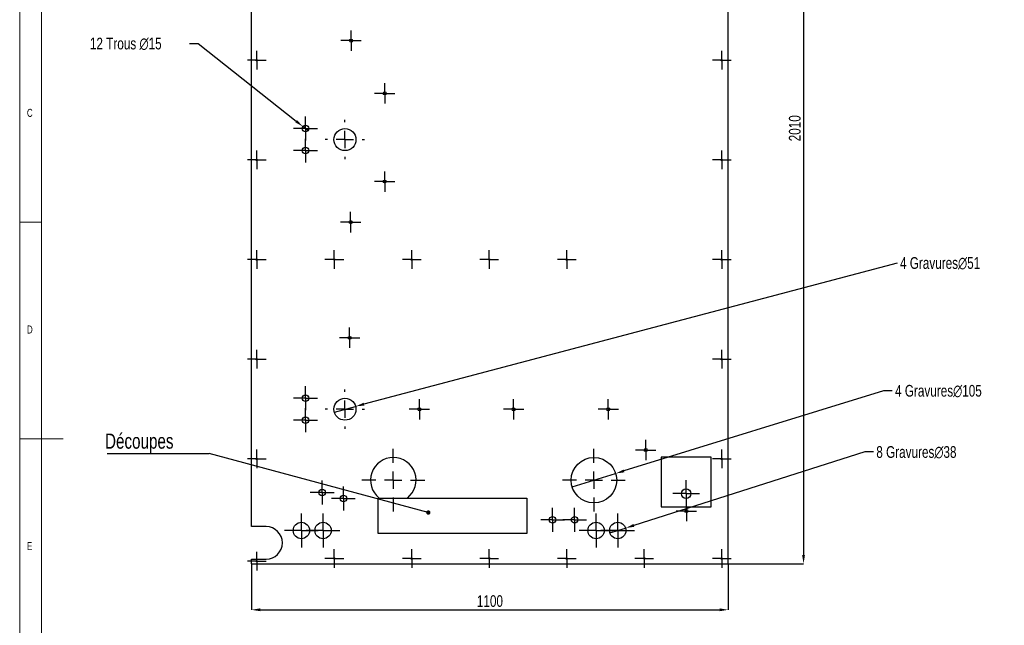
# Model space of a CAD drawing. Header units: millimetres. Extents: x 5 to 589, y 5 to 415.
# Tile 4 of 9: x 5 to 232, y 167 to 307. Entities that reach past the tile are written whole.
import ezdxf

# ---------------------------------------------------------------- set-up
doc = ezdxf.new("R2010")
doc.units = ezdxf.units.MM
doc.header["$PDSIZE"] = -1
doc.linetypes.add('CENTERX2', pattern=[20.32, 12.7, -2.54, 2.54, -2.54])
for name, color, linetype in [('COTES', 1, 'Continuous'), ('GRAVURES', 9, 'Continuous'), ('NOTES', 6, 'Continuous'), ('TRAIT-MIXTES', 3, 'CENTERX2')]:
    doc.layers.add(name, color=color, linetype=linetype)
doc.layers.add('TRAIT-FORT', color=4, linetype='Continuous', lineweight=25)
doc.styles.add('SLDTEXTSTYLE0', font='TXT', dxfattribs={"width": 0.75})
doc.dimstyles.new('SLDDIMSTYLE0', dxfattribs={"dimtxt": 0.18, "dimasz": 1, "dimexe": 0, "dimexo": 0.0625, "dimgap": 0, "dimtad": 0, "dimtih": 1, "dimtoh": 1, "dimdec": 0, "dimrnd": 1e-09, "dimzin": 0, "dimdsep": 46, "dimtxsty": 'Standard', "dimblk1": 'DOT', "dimblk2": 'DOT', "dimsah": 1, "dimcen": 0.09, "dimadec": 0, "dimazin": 0, "dimtfac": 1, "dimtdec": 0, "dimtofl": 0, "dimtmove": 0, "dimatfit": 3, "dimldrblk": 'DOT', "dimfxl": 1, "dimfrac": 2, "dimtolj": 1, "dimtzin": 0, "dimarcsym": 0})
doc.dimstyles.new('SLDDIMSTYLE4', dxfattribs={"dimtxt": 2.7, "dimasz": 2, "dimexe": 0, "dimexo": 0.0625, "dimgap": 0.675, "dimtad": 1, "dimdec": 0, "dimlfac": 10, "dimrnd": 1e-09, "dimzin": 12, "dimdsep": 46, "dimtxsty": 'SLDTEXTSTYLE0', "dimsah": 1, "dimcen": 0.09, "dimadec": 0, "dimazin": 3, "dimtfac": 1, "dimtdec": 0, "dimtofl": 0, "dimtmove": 0, "dimatfit": 3, "dimfxl": 1, "dimfrac": 2, "dimtolj": 1, "dimtzin": 12, "dimarcsym": 0})
doc.dimstyles.new('SLDDIMSTYLE5', dxfattribs={"dimtxt": 2.7, "dimasz": 2, "dimexe": 0, "dimexo": 0.0625, "dimgap": 0.675, "dimtad": 0, "dimtih": 1, "dimtoh": 1, "dimdec": 0, "dimlfac": 10, "dimrnd": 1e-09, "dimzin": 12, "dimdsep": 46, "dimtxsty": 'SLDTEXTSTYLE0', "dimblk1": 'NONE', "dimsah": 1, "dimcen": 0, "dimadec": 0, "dimazin": 3, "dimtfac": 1, "dimtdec": 0, "dimtmove": 0, "dimatfit": 3, "dimldrblk": 'NONE', "dimfxl": 1, "dimfrac": 2, "dimtolj": 1, "dimtzin": 12, "dimarcsym": 0})

# ---------------------------------------------------------------- blocks, each defined once
blk = doc.blocks.new('_D_38')
at = {"layer": 'COTES', "color": 0, "lineweight": -2, "transparency": 16777216}
for p, q in [((168.55, 382.19), (185.86, 382.19)), ((185.86, 380.19), (185.86, 183.19)), ((168.55, 181.19), (185.86, 181.19))]:
    blk.add_line(p, q, dxfattribs=at)
at = {"layer": 'COTES', "color": 0, "transparency": 16777216}
for points in [[(185.53, 380.19), (186.19, 380.19), (185.86, 382.19)], [(185.53, 183.19), (186.19, 183.19), (185.86, 181.19)]]:
    blk.add_solid(points, dxfattribs=at)
at = {"layer": 'Defpoints', "color": 0, "transparency": 16777216}
for p in [(168.49, 382.19), (168.49, 181.19), (185.86, 181.19)]:
    blk.add_point(p, dxfattribs=at)
at = {"layer": 'COTES', "color": 0, "transparency": 16777216, "insert": (182.48, 281.69), "char_height": 2.7, "attachment_point": 2, "rotation": 90, "style": 'SLDTEXTSTYLE0'}
blk.add_mtext('\\A1;2010', dxfattribs=at)
blk = doc.blocks.new('_D_39')
at = {"layer": 'COTES', "color": 0, "lineweight": -2, "transparency": 16777216}
for p, q in [((58.5, 181.13), (58.5, 170.55)), ((168.49, 181.13), (168.49, 170.55)), ((60.5, 170.55), (166.49, 170.55))]:
    blk.add_line(p, q, dxfattribs=at)
at = {"layer": 'COTES', "color": 0, "transparency": 16777216}
for points in [[(60.5, 170.88), (60.5, 170.22), (58.5, 170.55)], [(166.49, 170.88), (166.49, 170.22), (168.49, 170.55)]]:
    blk.add_solid(points, dxfattribs=at)
at = {"layer": 'Defpoints', "color": 0, "transparency": 16777216}
for p in [(58.5, 181.19), (168.49, 181.19), (168.49, 170.55)]:
    blk.add_point(p, dxfattribs=at)
at = {"layer": 'COTES', "color": 0, "transparency": 16777216, "insert": (113.5, 173.92), "char_height": 2.7, "attachment_point": 2, "style": 'SLDTEXTSTYLE0'}
blk.add_mtext('\\A1;1100', dxfattribs=at)
blk = doc.blocks.new('_D_40')
at = {"layer": 'COTES', "color": 0, "lineweight": -2, "transparency": 16777216}
for p, q in [((199.97, 206.97), (146.71, 190.03)), ((201.97, 206.97), (199.97, 206.97)), ((141.2, 188.28), (144.8, 189.42))]:
    blk.add_line(p, q, dxfattribs=at)
at = {"layer": 'COTES', "color": 0, "transparency": 16777216}
blk.add_solid([(146.61, 190.35), (146.81, 189.71), (144.8, 189.42)], dxfattribs=at)
at = {"layer": 'Defpoints', "color": 0, "transparency": 16777216}
for p in [(144.8, 189.42), (141.2, 188.28)]:
    blk.add_point(p, dxfattribs=at)
at = {"layer": 'COTES', "color": 0, "transparency": 16777216, "insert": (202.65, 208.32), "char_height": 2.7, "attachment_point": 1, "style": 'SLDTEXTSTYLE0'}
blk.add_mtext('\\A1;8 Gravures∅38', dxfattribs=at)
blk = doc.blocks.new('_None')
blk = doc.blocks.new('_D_41')
at = {"layer": 'COTES', "color": 0, "lineweight": -2, "transparency": 16777216}
for p, q in [((204.3, 221.1), (144.42, 202.6)), ((206.3, 221.1), (204.3, 221.1)), ((132.47, 198.91), (142.51, 202.01))]:
    blk.add_line(p, q, dxfattribs=at)
at = {"layer": 'COTES', "color": 0, "transparency": 16777216}
blk.add_solid([(144.32, 202.92), (144.52, 202.28), (142.51, 202.01)], dxfattribs=at)
at = {"layer": 'Defpoints', "color": 0, "transparency": 16777216}
for p in [(142.51, 202.01), (132.47, 198.91)]:
    blk.add_point(p, dxfattribs=at)
at = {"layer": 'COTES', "color": 0, "transparency": 16777216, "insert": (206.98, 222.45), "char_height": 2.7, "attachment_point": 1, "style": 'SLDTEXTSTYLE0'}
blk.add_mtext('\\A1;4 Gravures∅105', dxfattribs=at)
blk = doc.blocks.new('_D_42')
at = {"layer": 'COTES', "color": 0, "lineweight": -2, "transparency": 16777216}
for p, q in [((207.45, 250.59), (84.44, 218.01)), ((77.6, 216.19), (82.51, 217.5))]:
    blk.add_line(p, q, dxfattribs=at)
at = {"layer": 'COTES', "color": 0, "transparency": 16777216}
blk.add_solid([(84.35, 218.33), (84.52, 217.69), (82.51, 217.5)], dxfattribs=at)
at = {"layer": 'Defpoints', "color": 0, "transparency": 16777216}
for p in [(77.6, 216.19), (82.51, 217.5)]:
    blk.add_point(p, dxfattribs=at)
at = {"layer": 'COTES', "color": 0, "transparency": 16777216, "insert": (208.12, 251.94), "char_height": 2.7, "attachment_point": 1, "style": 'SLDTEXTSTYLE0'}
blk.add_mtext('\\A1;4 Gravures∅51', dxfattribs=at)
blk = doc.blocks.new('_D_44')
at = {"layer": 'COTES', "color": 0, "lineweight": -2, "transparency": 16777216}
for p, q in [((44.15, 301.24), (46.15, 301.24)), ((46.15, 301.24), (68.79, 283.32)), ((71.53, 281.15), (70.35, 282.08))]:
    blk.add_line(p, q, dxfattribs=at)
at = {"layer": 'COTES', "color": 0, "transparency": 16777216}
blk.add_solid([(68.99, 283.58), (68.58, 283.06), (70.35, 282.08)], dxfattribs=at)
at = {"layer": 'Defpoints', "color": 0, "transparency": 16777216}
for p in [(70.35, 282.08), (71.53, 281.15)]:
    blk.add_point(p, dxfattribs=at)
at = {"layer": 'COTES', "color": 0, "transparency": 16777216, "insert": (21.2, 302.59), "char_height": 2.7, "attachment_point": 1, "style": 'SLDTEXTSTYLE0'}
blk.add_mtext('\\A1;12 Trous ∅15', dxfattribs=at)
blk = doc.blocks.new('SW_NOTE_5')
at = {"layer": 'NOTES', "color": 0}
blk.add_line((-23.59, 0), (0, 0), dxfattribs=at)
at = {"layer": 'NOTES', "color": 0, "insert": (-24.06, 4.59), "char_height": 3.5, "attachment_point": 1, "style": 'SLDTEXTSTYLE0'}
blk.add_mtext('Découpes', dxfattribs=at)
blk = doc.blocks.new('_Dot')
at = {"color": 0, "linetype": 'ByBlock', "lineweight": -2}
blk.add_line((-0.5, 0), (-1, 0), dxfattribs=at)
at = {"color": 0, "linetype": 'ByBlock', "const_width": 0.5}
blk.add_lwpolyline([(-0.25, 0, 1), (0.25, 0, 1)], format="xyb", close=True, dxfattribs=at)
blk = doc.blocks.new('SW_CENTERMARKSYMBOL_27')
at = {"layer": 'TRAIT-MIXTES', "color": 0}
for p, q in [((0, 2), (0, 2.75)), ((-2, 0), (-2.75, 0)), ((0, 0), (-2, 0)), ((0, 0), (0, 2)), ((0, 0), (0, -2)), ((0, 0), (2, 0)), ((2, 0), (2.75, 0)), ((0, -2), (0, -2.75))]:
    blk.add_line(p, q, dxfattribs=at)
blk = doc.blocks.new('SW_CENTERMARKSYMBOL_28')
at = {"layer": 'TRAIT-MIXTES', "color": 0}
for p, q in [((0, 2), (0, 2.75)), ((-2, 0), (-2.75, 0)), ((0, 0), (-2, 0)), ((0, 0), (0, 2)), ((0, 0), (0, -2)), ((0, 0), (2, 0)), ((2, 0), (2.75, 0)), ((0, -2), (0, -2.75))]:
    blk.add_line(p, q, dxfattribs=at)
blk = doc.blocks.new('SW_CENTERMARKSYMBOL_29')
at = {"layer": 'TRAIT-MIXTES', "color": 0}
for p, q in [((0, 2), (0, 2.75)), ((-2, 0), (-2.75, 0)), ((0, 0), (-2, 0)), ((0, 0), (0, 2)), ((0, 0), (0, -2)), ((0, 0), (2, 0)), ((2, 0), (2.75, 0)), ((0, -2), (0, -2.75))]:
    blk.add_line(p, q, dxfattribs=at)
blk = doc.blocks.new('SW_CENTERMARKSYMBOL_30')
at = {"layer": 'TRAIT-MIXTES', "color": 0}
for p, q in [((0, 2), (0, 2.75)), ((-2, 0), (-2.75, 0)), ((0, 0), (-2, 0)), ((0, 0), (0, 2)), ((0, 0), (0, -2)), ((0, 0), (2, 0)), ((2, 0), (2.75, 0)), ((0, -2), (0, -2.75))]:
    blk.add_line(p, q, dxfattribs=at)
blk = doc.blocks.new('SW_CENTERMARKSYMBOL_31')
at = {"layer": 'TRAIT-MIXTES', "color": 0}
for p, q in [((0, 2), (0, 2.75)), ((-2, 0), (-2.75, 0)), ((0, 0), (-2, 0)), ((0, 0), (0, 2)), ((0, 0), (0, -2)), ((0, 0), (2, 0)), ((2, 0), (2.75, 0)), ((0, -2), (0, -2.75))]:
    blk.add_line(p, q, dxfattribs=at)
blk = doc.blocks.new('SW_CENTERMARKSYMBOL_32')
at = {"layer": 'TRAIT-MIXTES', "color": 0}
for p, q in [((0, 2), (0, 2.75)), ((-2, 0), (-2.75, 0)), ((0, 0), (-2, 0)), ((0, 0), (0, 2)), ((0, 0), (0, -2)), ((0, 0), (2, 0)), ((2, 0), (2.75, 0)), ((0, -2), (0, -2.75))]:
    blk.add_line(p, q, dxfattribs=at)
blk = doc.blocks.new('SW_CENTERMARKSYMBOL_33')
at = {"layer": 'TRAIT-MIXTES', "color": 0}
for p, q in [((0, 2), (0, 2.75)), ((-2, 0), (-2.75, 0)), ((0, 0), (-2, 0)), ((0, 0), (0, 2)), ((0, 0), (0, -2)), ((0, 0), (2, 0)), ((2, 0), (2.75, 0)), ((0, -2), (0, -2.75))]:
    blk.add_line(p, q, dxfattribs=at)
blk = doc.blocks.new('SW_CENTERMARKSYMBOL_34')
at = {"layer": 'TRAIT-MIXTES', "color": 0}
for p, q in [((0, 2), (0, 2.75)), ((-2, 0), (-2.75, 0)), ((0, 0), (-2, 0)), ((0, 0), (0, 2)), ((0, 0), (0, -2)), ((0, 0), (2, 0)), ((2, 0), (2.75, 0)), ((0, -2), (0, -2.75))]:
    blk.add_line(p, q, dxfattribs=at)
blk = doc.blocks.new('SW_CENTERMARKSYMBOL_38')
at = {"layer": 'TRAIT-MIXTES', "color": 0}
for p, q in [((0, 2), (0, 3.1)), ((-2, 0), (-3.1, 0)), ((0, 0), (-2, 0)), ((0, 0), (0, 2)), ((0, 0), (0, -2)), ((0, 0), (2, 0)), ((2, 0), (3.1, 0)), ((0, -2), (0, -3.1))]:
    blk.add_line(p, q, dxfattribs=at)
blk = doc.blocks.new('SW_CENTERMARKSYMBOL_39')
at = {"layer": 'TRAIT-MIXTES', "color": 0}
for p, q in [((0, 2), (0, 2.35)), ((-2, 0), (-2.35, 0)), ((0, 0), (-2, 0)), ((0, 0), (0, 2)), ((0, 0), (0, -2)), ((0, 0), (2, 0)), ((2, 0), (2.35, 0)), ((0, -2), (0, -2.35))]:
    blk.add_line(p, q, dxfattribs=at)
blk = doc.blocks.new('SW_CENTERMARKSYMBOL_40')
at = {"layer": 'TRAIT-MIXTES', "color": 0}
for p, q in [((0, 2), (0, 2.35)), ((-2, 0), (-2.35, 0)), ((0, 0), (-2, 0)), ((0, 0), (0, 2)), ((0, 0), (0, -2)), ((0, 0), (2, 0)), ((2, 0), (2.35, 0)), ((0, -2), (0, -2.35))]:
    blk.add_line(p, q, dxfattribs=at)
blk = doc.blocks.new('SW_CENTERMARKSYMBOL_41')
at = {"layer": 'TRAIT-MIXTES', "color": 0}
for p, q in [((0, 2), (0, 2.35)), ((-2, 0), (-2.35, 0)), ((0, 0), (-2, 0)), ((0, 0), (0, 2)), ((0, 0), (0, -2)), ((0, 0), (2, 0)), ((2, 0), (2.35, 0)), ((0, -2), (0, -2.35))]:
    blk.add_line(p, q, dxfattribs=at)
blk = doc.blocks.new('SW_CENTERMARKSYMBOL_42')
at = {"layer": 'TRAIT-MIXTES', "color": 0}
for p, q in [((0, 2), (0, 2.35)), ((-2, 0), (-2.35, 0)), ((0, 0), (-2, 0)), ((0, 0), (0, 2)), ((0, 0), (0, -2)), ((0, 0), (2, 0)), ((2, 0), (2.35, 0)), ((0, -2), (0, -2.35))]:
    blk.add_line(p, q, dxfattribs=at)
blk = doc.blocks.new('SW_CENTERMARKSYMBOL_49')
at = {"layer": 'TRAIT-MIXTES', "color": 0}
for p, q in [((0, 2), (0, 2.35)), ((-2, 0), (-2.35, 0)), ((0, 0), (-2, 0)), ((0, 0), (0, 2)), ((0, 0), (0, -2)), ((0, 0), (2, 0)), ((2, 0), (2.35, 0)), ((0, -2), (0, -2.35))]:
    blk.add_line(p, q, dxfattribs=at)
blk = doc.blocks.new('SW_CENTERMARKSYMBOL_50')
at = {"layer": 'TRAIT-MIXTES', "color": 0}
for p, q in [((0, 2), (0, 2.35)), ((-2, 0), (-2.35, 0)), ((0, 0), (-2, 0)), ((0, 0), (0, 2)), ((0, 0), (0, -2)), ((0, 0), (2, 0)), ((2, 0), (2.35, 0)), ((0, -2), (0, -2.35))]:
    blk.add_line(p, q, dxfattribs=at)
blk = doc.blocks.new('SW_CENTERMARKSYMBOL_51')
at = {"layer": 'TRAIT-MIXTES', "color": 0}
for p, q in [((0, 2), (0, 2.35)), ((-2, 0), (-2.35, 0)), ((0, 0), (-2, 0)), ((0, 0), (0, 2)), ((0, 0), (0, -2)), ((0, 0), (2, 0)), ((2, 0), (2.35, 0)), ((0, -2), (0, -2.35))]:
    blk.add_line(p, q, dxfattribs=at)
blk = doc.blocks.new('SW_CENTERMARKSYMBOL_52')
at = {"layer": 'TRAIT-MIXTES', "color": 0}
for p, q in [((0, 2), (0, 2.35)), ((-2, 0), (-2.35, 0)), ((0, 0), (-2, 0)), ((0, 0), (0, 2)), ((0, 0), (0, -2)), ((0, 0), (2, 0)), ((2, 0), (2.35, 0)), ((0, -2), (0, -2.35))]:
    blk.add_line(p, q, dxfattribs=at)
blk = doc.blocks.new('SW_CENTERMARKSYMBOL_53')
at = {"layer": 'TRAIT-MIXTES', "color": 0}
for p, q in [((0, 2), (0, 2.35)), ((-2, 0), (-2.35, 0)), ((0, 0), (-2, 0)), ((0, 0), (0, 2)), ((0, 0), (0, -2)), ((0, 0), (2, 0)), ((2, 0), (2.35, 0)), ((0, -2), (0, -2.35))]:
    blk.add_line(p, q, dxfattribs=at)
blk = doc.blocks.new('SW_CENTERMARKSYMBOL_54')
at = {"layer": 'TRAIT-MIXTES', "color": 0}
for p, q in [((0, 2), (0, 2.35)), ((-2, 0), (-2.35, 0)), ((0, 0), (-2, 0)), ((0, 0), (0, 2)), ((0, 0), (0, -2)), ((0, 0), (2, 0)), ((2, 0), (2.35, 0)), ((0, -2), (0, -2.35))]:
    blk.add_line(p, q, dxfattribs=at)
blk = doc.blocks.new('SW_CENTERMARKSYMBOL_59')
at = {"layer": 'TRAIT-MIXTES', "color": 0}
for p, q in [((-2, 0), (-2.17, 0)), ((0, 0), (-2, 0)), ((0, 2), (0, 2.17)), ((0, 0), (0, 2)), ((0, 0), (0, -2)), ((0, 0), (2, 0)), ((2, 0), (2.17, 0)), ((0, -2), (0, -2.17))]:
    blk.add_line(p, q, dxfattribs=at)
blk = doc.blocks.new('SW_CENTERMARKSYMBOL_60')
at = {"layer": 'TRAIT-MIXTES', "color": 0}
for p, q in [((-2, 0), (-2.17, 0)), ((0, 0), (-2, 0)), ((0, 2), (0, 2.17)), ((0, 0), (0, 2)), ((0, 0), (0, -2)), ((0, 0), (2, 0)), ((2, 0), (2.17, 0)), ((0, -2), (0, -2.17))]:
    blk.add_line(p, q, dxfattribs=at)
blk = doc.blocks.new('SW_CENTERMARKSYMBOL_61')
at = {"layer": 'TRAIT-MIXTES', "color": 0}
for p, q in [((-2, 0), (-2.17, 0)), ((0, 0), (-2, 0)), ((0, 2), (0, 2.17)), ((0, 0), (0, 2)), ((0, 0), (0, -2)), ((0, 0), (2, 0)), ((2, 0), (2.17, 0)), ((0, -2), (0, -2.17))]:
    blk.add_line(p, q, dxfattribs=at)
blk = doc.blocks.new('SW_CENTERMARKSYMBOL_62')
at = {"layer": 'TRAIT-MIXTES', "color": 0}
for p, q in [((-2, 0), (-2.17, 0)), ((0, 0), (-2, 0)), ((0, 2), (0, 2.17)), ((0, 0), (0, 2)), ((0, 0), (0, -2)), ((0, 0), (2, 0)), ((2, 0), (2.17, 0)), ((0, -2), (0, -2.17))]:
    blk.add_line(p, q, dxfattribs=at)
blk = doc.blocks.new('SW_CENTERMARKSYMBOL_68')
at = {"layer": 'TRAIT-MIXTES', "color": 0}
for p, q in [((-2, 0), (-2.17, 0)), ((0, 0), (-2, 0)), ((0, 2), (0, 2.17)), ((0, 0), (0, 2)), ((0, 0), (0, -2)), ((0, 0), (2, 0)), ((2, 0), (2.17, 0)), ((0, -2), (0, -2.17))]:
    blk.add_line(p, q, dxfattribs=at)
blk = doc.blocks.new('SW_CENTERMARKSYMBOL_69')
at = {"layer": 'TRAIT-MIXTES', "color": 0}
for p, q in [((-2, 0), (-2.17, 0)), ((0, 0), (-2, 0)), ((0, 2), (0, 2.17)), ((0, 0), (0, 2)), ((0, 0), (0, -2)), ((0, 0), (2, 0)), ((2, 0), (2.17, 0)), ((0, -2), (0, -2.17))]:
    blk.add_line(p, q, dxfattribs=at)
blk = doc.blocks.new('SW_CENTERMARKSYMBOL_70')
at = {"layer": 'TRAIT-MIXTES', "color": 0}
for p, q in [((-2, 0), (-2.17, 0)), ((0, 0), (-2, 0)), ((0, 2), (0, 2.17)), ((0, 0), (0, 2)), ((0, 0), (0, -2)), ((0, 0), (2, 0)), ((2, 0), (2.17, 0)), ((0, -2), (0, -2.17))]:
    blk.add_line(p, q, dxfattribs=at)
blk = doc.blocks.new('SW_CENTERMARKSYMBOL_71')
at = {"layer": 'TRAIT-MIXTES', "color": 0}
for p, q in [((-2, 0), (-2.17, 0)), ((0, 0), (-2, 0)), ((0, 2), (0, 2.17)), ((0, 0), (0, 2)), ((0, 0), (0, -2)), ((0, 0), (2, 0)), ((2, 0), (2.17, 0)), ((0, -2), (0, -2.17))]:
    blk.add_line(p, q, dxfattribs=at)
blk = doc.blocks.new('SW_CENTERMARKSYMBOL_72')
at = {"layer": 'TRAIT-MIXTES', "color": 0}
for p, q in [((-2, 0), (-2.17, 0)), ((0, 0), (-2, 0)), ((0, 2), (0, 2.17)), ((0, 0), (0, 2)), ((0, 0), (0, -2)), ((0, 0), (2, 0)), ((2, 0), (2.17, 0)), ((0, -2), (0, -2.17))]:
    blk.add_line(p, q, dxfattribs=at)
blk = doc.blocks.new('SW_CENTERMARKSYMBOL_77')
at = {"layer": 'TRAIT-MIXTES', "color": 0}
for p, q in [((-2, 0), (-2.17, 0)), ((0, 0), (-2, 0)), ((0, 2), (0, 2.17)), ((0, 0), (0, 2)), ((0, 0), (0, -2)), ((0, 0), (2, 0)), ((2, 0), (2.17, 0)), ((0, -2), (0, -2.17))]:
    blk.add_line(p, q, dxfattribs=at)
blk = doc.blocks.new('SW_CENTERMARKSYMBOL_78')
at = {"layer": 'TRAIT-MIXTES', "color": 0}
for p, q in [((-2, 0), (-2.17, 0)), ((0, 0), (-2, 0)), ((0, 2), (0, 2.17)), ((0, 0), (0, 2)), ((0, 0), (0, -2)), ((0, 0), (2, 0)), ((2, 0), (2.17, 0)), ((0, -2), (0, -2.17))]:
    blk.add_line(p, q, dxfattribs=at)
blk = doc.blocks.new('SW_CENTERMARKSYMBOL_79')
at = {"layer": 'TRAIT-MIXTES', "color": 0}
for p, q in [((-2, 0), (-2.17, 0)), ((0, 0), (-2, 0)), ((0, 2), (0, 2.17)), ((0, 0), (0, 2)), ((0, 0), (0, -2)), ((0, 0), (2, 0)), ((2, 0), (2.17, 0)), ((0, -2), (0, -2.17))]:
    blk.add_line(p, q, dxfattribs=at)
blk = doc.blocks.new('SW_CENTERMARKSYMBOL_80')
at = {"layer": 'TRAIT-MIXTES', "color": 0}
for p, q in [((-2, 0), (-2.17, 0)), ((0, 0), (-2, 0)), ((0, 2), (0, 2.17)), ((0, 0), (0, 2)), ((0, 0), (0, -2)), ((0, 0), (2, 0)), ((2, 0), (2.17, 0)), ((0, -2), (0, -2.17))]:
    blk.add_line(p, q, dxfattribs=at)
blk = doc.blocks.new('SW_CENTERMARKSYMBOL_81')
at = {"layer": 'TRAIT-MIXTES', "color": 0}
for p, q in [((-2, 0), (-2.17, 0)), ((0, 0), (-2, 0)), ((0, 2), (0, 2.17)), ((0, 0), (0, 2)), ((0, 0), (0, -2)), ((0, 0), (2, 0)), ((2, 0), (2.17, 0)), ((0, -2), (0, -2.17))]:
    blk.add_line(p, q, dxfattribs=at)
blk = doc.blocks.new('SW_CENTERMARKSYMBOL_82')
at = {"layer": 'TRAIT-MIXTES', "color": 0}
for p, q in [((-2, 0), (-2.17, 0)), ((0, 0), (-2, 0)), ((0, 2), (0, 2.17)), ((0, 0), (0, 2)), ((0, 0), (0, -2)), ((0, 0), (2, 0)), ((2, 0), (2.17, 0)), ((0, -2), (0, -2.17))]:
    blk.add_line(p, q, dxfattribs=at)
blk = doc.blocks.new('SW_CENTERMARKSYMBOL_87')
at = {"layer": 'TRAIT-MIXTES', "color": 0}
for p, q in [((-2, 0), (-2.17, 0)), ((0, 0), (-2, 0)), ((0, 2), (0, 2.17)), ((0, 0), (0, 2)), ((0, 0), (0, -2)), ((0, 0), (2, 0)), ((2, 0), (2.17, 0)), ((0, -2), (0, -2.17))]:
    blk.add_line(p, q, dxfattribs=at)
blk = doc.blocks.new('SW_CENTERMARKSYMBOL_88')
at = {"layer": 'TRAIT-MIXTES', "color": 0}
for p, q in [((-2, 0), (-2.17, 0)), ((0, 0), (-2, 0)), ((0, 2), (0, 2.17)), ((0, 0), (0, 2)), ((0, 0), (0, -2)), ((0, 0), (2, 0)), ((2, 0), (2.17, 0)), ((0, -2), (0, -2.17))]:
    blk.add_line(p, q, dxfattribs=at)
blk = doc.blocks.new('SW_CENTERMARKSYMBOL_89')
at = {"layer": 'TRAIT-MIXTES', "color": 0}
for p, q in [((-2, 0), (-2.17, 0)), ((0, 0), (-2, 0)), ((0, 2), (0, 2.17)), ((0, 0), (0, 2)), ((0, 0), (0, -2)), ((0, 0), (2, 0)), ((2, 0), (2.17, 0)), ((0, -2), (0, -2.17))]:
    blk.add_line(p, q, dxfattribs=at)
blk = doc.blocks.new('SW_CENTERMARKSYMBOL_90')
at = {"layer": 'TRAIT-MIXTES', "color": 0}
for p, q in [((-2, 0), (-2.17, 0)), ((0, 0), (-2, 0)), ((0, 2), (0, 2.17)), ((0, 0), (0, 2)), ((0, 0), (0, -2)), ((0, 0), (2, 0)), ((2, 0), (2.17, 0)), ((0, -2), (0, -2.17))]:
    blk.add_line(p, q, dxfattribs=at)
blk = doc.blocks.new('SW_CENTERMARKSYMBOL_91')
at = {"layer": 'TRAIT-MIXTES', "color": 0}
for p, q in [((-2, 0), (-2.17, 0)), ((0, 0), (-2, 0)), ((0, 2), (0, 2.17)), ((0, 0), (0, 2)), ((0, 0), (0, -2)), ((0, 0), (2, 0)), ((2, 0), (2.17, 0)), ((0, -2), (0, -2.17))]:
    blk.add_line(p, q, dxfattribs=at)
blk = doc.blocks.new('SW_CENTERMARKSYMBOL_92')
at = {"layer": 'TRAIT-MIXTES', "color": 0}
for p, q in [((-2, 0), (-2.17, 0)), ((0, 0), (-2, 0)), ((0, 2), (0, 2.17)), ((0, 0), (0, 2)), ((0, 0), (0, -2)), ((0, 0), (2, 0)), ((2, 0), (2.17, 0)), ((0, -2), (0, -2.17))]:
    blk.add_line(p, q, dxfattribs=at)
blk = doc.blocks.new('SW_CENTERMARKSYMBOL_101')
at = {"layer": 'TRAIT-MIXTES', "color": 0}
for p, q in [((0, 4), (0, 4.54)), ((-4, 0), (-4.54, 0)), ((0, 0), (-2, 0)), ((0, 0), (0, 2)), ((0, 0), (0, -2)), ((0, 0), (2, 0)), ((4, 0), (4.54, 0)), ((0, -4), (0, -4.54))]:
    blk.add_line(p, q, dxfattribs=at)
blk = doc.blocks.new('SW_CENTERMARKSYMBOL_102')
at = {"layer": 'TRAIT-MIXTES', "color": 0}
for p, q in [((0, 4), (0, 4.54)), ((-4, 0), (-4.54, 0)), ((0, 0), (-2, 0)), ((0, 0), (0, 2)), ((0, 0), (0, -2)), ((0, 0), (2, 0)), ((4, 0), (4.54, 0)), ((0, -4), (0, -4.54))]:
    blk.add_line(p, q, dxfattribs=at)
blk = doc.blocks.new('SW_CENTERMARKSYMBOL_103')
at = {"layer": 'TRAIT-MIXTES', "color": 0}
for p, q in [((0, 4), (0, 7.25)), ((-4, 0), (-7.25, 0)), ((0, 0), (-2, 0)), ((0, 0), (0, 2)), ((0, 0), (0, -2)), ((0, 0), (2, 0)), ((4, 0), (7.25, 0)), ((0, -4), (0, -7.25))]:
    blk.add_line(p, q, dxfattribs=at)
blk = doc.blocks.new('SW_CENTERMARKSYMBOL_104')
at = {"layer": 'TRAIT-MIXTES', "color": 0}
for p, q in [((0, 2), (0, 3.89)), ((-2, 0), (-3.89, 0)), ((0, 0), (-2, 0)), ((0, 0), (0, 2)), ((0, 0), (0, -2)), ((0, 0), (2, 0)), ((2, 0), (3.89, 0)), ((0, -2), (0, -3.89))]:
    blk.add_line(p, q, dxfattribs=at)
blk = doc.blocks.new('SW_CENTERMARKSYMBOL_105')
at = {"layer": 'TRAIT-MIXTES', "color": 0}
for p, q in [((0, 2), (0, 3.89)), ((-2, 0), (-3.89, 0)), ((0, 0), (-2, 0)), ((0, 0), (0, 2)), ((0, 0), (0, -2)), ((0, 0), (2, 0)), ((2, 0), (3.89, 0)), ((0, -2), (0, -3.89))]:
    blk.add_line(p, q, dxfattribs=at)
blk = doc.blocks.new('SW_CENTERMARKSYMBOL_106')
at = {"layer": 'TRAIT-MIXTES', "color": 0}
for p, q in [((0, 2), (0, 3.89)), ((-2, 0), (-3.89, 0)), ((0, 0), (-2, 0)), ((0, 0), (0, 2)), ((0, 0), (0, -2)), ((0, 0), (2, 0)), ((2, 0), (3.89, 0)), ((0, -2), (0, -3.89))]:
    blk.add_line(p, q, dxfattribs=at)
blk = doc.blocks.new('SW_CENTERMARKSYMBOL_107')
at = {"layer": 'TRAIT-MIXTES', "color": 0}
for p, q in [((0, 2), (0, 3.89)), ((-2, 0), (-3.89, 0)), ((0, 0), (-2, 0)), ((0, 0), (0, 2)), ((0, 0), (0, -2)), ((0, 0), (2, 0)), ((2, 0), (3.89, 0)), ((0, -2), (0, -3.89))]:
    blk.add_line(p, q, dxfattribs=at)
blk = doc.blocks.new('SW_CENTERMARKSYMBOL_108')
at = {"layer": 'TRAIT-MIXTES', "color": 0}
for p, q in [((0, 4), (0, 7.25)), ((-4, 0), (-7.25, 0)), ((0, 0), (-2, 0)), ((0, 0), (0, 2)), ((0, 0), (0, -2)), ((0, 0), (2, 0)), ((4, 0), (7.25, 0)), ((0, -4), (0, -7.25))]:
    blk.add_line(p, q, dxfattribs=at)

msp = doc.modelspace()

# ---------------------------------------------------------------- linework, layer by layer
at = {"lineweight": 18}
for p, q in [((5, 415), (5, 5)), ((10, 410), (10, 10)), ((10, 260), (5, 260)), ((5, 210), (15, 210))]:
    msp.add_line(p, q, dxfattribs=at)
at = {"layer": 'GRAVURES', "lineweight": 25}
for p, q in [((153.0377, 205.8088), (153.0377, 194.3099)), ((164.5235, 205.8088), (153.0377, 205.8088)), ((164.5235, 194.3099), (164.5235, 205.8088)), ((153.0377, 194.3099), (164.5235, 194.3099))]:
    msp.add_line(p, q, dxfattribs=at)
for centre, radius in [((80.051, 279.0705), 2.5398), ((80.051, 216.8449), 2.5398), ((149.4541, 207.4313), 0.35), ((137.4908, 200.4596), 5.2524), ((70.001, 188.8485), 1.8888), ((75.001, 188.8485), 1.8888), ((138.001, 188.8485), 1.8888), ((143.001, 188.8485), 1.8888)]:
    msp.add_circle(centre, radius, dxfattribs=at)
msp.add_arc((91.1986, 200.4596), 5.2524, 308.18513, 231.81487, dxfattribs=at)
at = {"layer": 'TRAIT-FORT', "lineweight": 25}
for p, q in [((58.501, 189.7485), (58.501, 382.1931)), ((168.491, 181.1932), (168.491, 382.1931)), ((87.7319, 196.3312), (87.9515, 196.3312)), ((87.7319, 188.1932), (87.7319, 196.3312)), ((87.9515, 196.3312), (94.4457, 196.3312)), ((94.4457, 196.3312), (121.9777, 196.3312)), ((121.9777, 196.3312), (121.9777, 188.1932)), ((61.851, 189.7485), (58.501, 189.7485)), ((121.9777, 188.1932), (87.7319, 188.1932)), ((58.501, 181.1932), (58.501, 182.2485)), ((58.501, 182.2485), (61.851, 182.2485)), ((58.501, 181.1932), (168.491, 181.1932))]:
    msp.add_line(p, q, dxfattribs=at)
for centre, radius in [((81.4782, 301.9184), 0.35), ((59.701, 297.3932), 0.17), ((166.991, 297.3932), 0.17), ((89.2439, 289.7348), 0.35), ((70.942, 281.6168), 0.75), ((70.942, 276.5368), 0.75), ((59.701, 274.3932), 0.17), ((166.991, 274.3932), 0.17), ((89.2439, 269.3963), 0.35), ((81.3512, 260.0128), 0.35), ((59.701, 251.3932), 0.17), ((77.5827, 251.3932), 0.17), ((95.4643, 251.3932), 0.17), ((113.346, 251.3932), 0.17), ((131.2277, 251.3932), 0.17), ((166.991, 251.3932), 0.17), ((81.1074, 233.3354), 0.35), ((59.701, 228.3932), 0.17), ((166.991, 228.3932), 0.17), ((70.942, 219.3868), 0.75), ((97.2395, 216.8295), 0.35), ((118.9689, 216.8295), 0.35), ((140.7998, 216.8295), 0.35), ((70.942, 214.3068), 0.75), ((59.701, 205.3932), 0.17), ((166.991, 205.3932), 0.17), ((74.8015, 197.6143), 0.75), ((158.7735, 197.3599), 1.1), ((79.6882, 196.2479), 0.75), ((158.8423, 193.3394), 0.35), ((127.9602, 191.3073), 0.75), ((133.0448, 191.307), 0.75), ((59.701, 181.7932), 0.17), ((77.5827, 182.3932), 0.17), ((95.4643, 182.3932), 0.17), ((113.346, 182.3932), 0.17), ((131.2277, 182.3932), 0.17), ((149.1093, 182.3932), 0.17), ((166.991, 182.3932), 0.17)]:
    msp.add_circle(centre, radius, dxfattribs=at)
msp.add_arc((61.851, 185.9985), 3.75, 270, 90, dxfattribs=at)

# ---------------------------------------------------------------- block references
at = {"layer": 'NOTES'}
msp.add_blockref('SW_NOTE_5', (48.7456, 206.646), dxfattribs=at)
at = {"layer": 'TRAIT-MIXTES'}
for name, p in [('SW_CENTERMARKSYMBOL_49', (81.4782, 301.9184)), ('SW_CENTERMARKSYMBOL_77', (59.701, 297.3932)), ('SW_CENTERMARKSYMBOL_87', (166.991, 297.3932)), ('SW_CENTERMARKSYMBOL_50', (89.2439, 289.7348)), ('SW_CENTERMARKSYMBOL_34', (70.942, 281.6168)), ('SW_CENTERMARKSYMBOL_101', (80.051, 279.0705)), ('SW_CENTERMARKSYMBOL_33', (70.942, 276.5368)), ('SW_CENTERMARKSYMBOL_78', (59.701, 274.3932)), ('SW_CENTERMARKSYMBOL_88', (166.991, 274.3932)), ('SW_CENTERMARKSYMBOL_51', (89.2439, 269.3963)), ('SW_CENTERMARKSYMBOL_52', (81.3512, 260.0128)), ('SW_CENTERMARKSYMBOL_79', (59.701, 251.3932)), ('SW_CENTERMARKSYMBOL_59', (77.5827, 251.3932)), ('SW_CENTERMARKSYMBOL_60', (95.4643, 251.3932)), ('SW_CENTERMARKSYMBOL_61', (113.346, 251.3932)), ('SW_CENTERMARKSYMBOL_62', (131.2277, 251.3932)), ('SW_CENTERMARKSYMBOL_89', (166.991, 251.3932)), ('SW_CENTERMARKSYMBOL_53', (81.1074, 233.3354)), ('SW_CENTERMARKSYMBOL_80', (59.701, 228.3932)), ('SW_CENTERMARKSYMBOL_90', (166.991, 228.3932)), ('SW_CENTERMARKSYMBOL_32', (70.942, 219.3868)), ('SW_CENTERMARKSYMBOL_102', (80.051, 216.8449)), ('SW_CENTERMARKSYMBOL_54', (97.2395, 216.8295)), ('SW_CENTERMARKSYMBOL_39', (118.9689, 216.8295)), ('SW_CENTERMARKSYMBOL_40', (140.7998, 216.8295)), ('SW_CENTERMARKSYMBOL_31', (70.942, 214.3068)), ('SW_CENTERMARKSYMBOL_41', (149.4541, 207.4313)), ('SW_CENTERMARKSYMBOL_81', (59.701, 205.3932)), ('SW_CENTERMARKSYMBOL_103', (91.1986, 200.4596)), ('SW_CENTERMARKSYMBOL_108', (137.4908, 200.4596)), ('SW_CENTERMARKSYMBOL_91', (166.991, 205.3932)), ('SW_CENTERMARKSYMBOL_30', (74.8015, 197.6143)), ('SW_CENTERMARKSYMBOL_38', (158.7735, 197.3599)), ('SW_CENTERMARKSYMBOL_29', (79.6882, 196.2479)), ('SW_CENTERMARKSYMBOL_42', (158.8423, 193.3394)), ('SW_CENTERMARKSYMBOL_27', (127.9602, 191.3073)), ('SW_CENTERMARKSYMBOL_28', (133.0448, 191.307)), ('SW_CENTERMARKSYMBOL_104', (70.001, 188.8485)), ('SW_CENTERMARKSYMBOL_105', (75.001, 188.8485)), ('SW_CENTERMARKSYMBOL_106', (138.001, 188.8485)), ('SW_CENTERMARKSYMBOL_107', (143.001, 188.8485)), ('SW_CENTERMARKSYMBOL_68', (77.5827, 182.3932)), ('SW_CENTERMARKSYMBOL_69', (95.4643, 182.3932)), ('SW_CENTERMARKSYMBOL_70', (113.346, 182.3932)), ('SW_CENTERMARKSYMBOL_71', (131.2277, 182.3932)), ('SW_CENTERMARKSYMBOL_72', (149.1093, 182.3932)), ('SW_CENTERMARKSYMBOL_92', (166.991, 182.3932)), ('SW_CENTERMARKSYMBOL_82', (59.701, 181.7932))]:
    msp.add_blockref(name, p, dxfattribs=at)

# ---------------------------------------------------------------- texts
at = {"layer": 'NOTES', "char_height": 1.8521, "attachment_point": 1, "style": 'SLDTEXTSTYLE0'}
for s, insert in [('C', (6.6667, 286.168)), ('D', (6.6667, 236.168)), ('E', (6.6667, 186.168))]:
    msp.add_mtext(s, dxfattribs=dict(at, insert=insert))

# ---------------------------------------------------------------- dimensions: what is measured, and where the dimension line sits
at = {"layer": 'COTES'}
dim = msp.add_linear_dim(base=(185.8598, 181.1932), p1=(168.491, 382.1931), p2=(168.491, 181.1932), angle=90, dimstyle='SLDDIMSTYLE4', dxfattribs=at)
dim.commit()
dim.dimension.update_dxf_attribs({"geometry": '_D_38', "text_midpoint": (185.8598, 281.6932), "dimtype": 160})
for p1, p2, text, picture, middle in [((71.5301, 281.1513), (70.3539, 282.0822), '12 Trous <>', '_D_44', (32.34, 301.2363)), ((77.5959, 216.1947), (82.5062, 217.4952), '4 Gravures<>', '_D_42', (207.4474, 250.5866)), ((132.4724, 198.9094), (142.5092, 202.0099), '4 Gravures<>', '_D_41', (220.3103, 221.0996)), ((141.201, 188.2759), (144.801, 189.4211), '8 Gravures<>', '_D_40', (215.4717, 206.9717))]:
    dim = msp.add_diameter_dim_2p(p1=p1, p2=p2, text=text, dimstyle='SLDDIMSTYLE5', dxfattribs=at)
    dim.commit()
    dim.dimension.update_dxf_attribs({"geometry": picture, "text_midpoint": middle, "dimtype": 163})
dim = msp.add_linear_dim(base=(168.491, 170.5488), p1=(58.501, 181.1932), p2=(168.491, 181.1932), dimstyle='SLDDIMSTYLE4', dxfattribs=at)
dim.commit()
dim.dimension.update_dxf_attribs({"geometry": '_D_39', "text_midpoint": (113.496, 170.5488), "dimtype": 160})

# ---------------------------------------------------------------- leaders
at = {"layer": 'NOTES'}
msp.add_leader([(99.2856, 192.9969), (48.7456, 206.646)], dimstyle='SLDDIMSTYLE0', dxfattribs=at)

doc.saveas('drawing.dxf')
